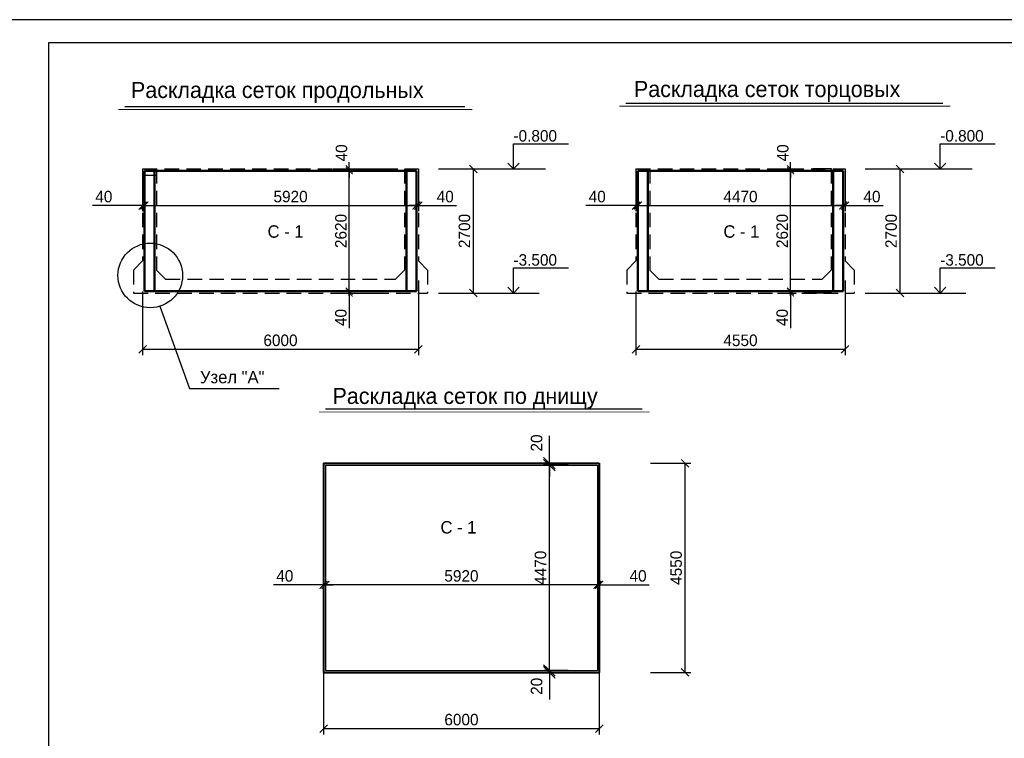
# Model space of a CAD drawing. Header units: millimetres. Extents: x -5733 to 3442, y -1003 to 2277.
# Tile 6 of 20: x 2047 to 2262, y 384 to 540. Entities that reach past the tile are written whole.
import ezdxf

# ---------------------------------------------------------------- set-up
doc = ezdxf.new("R2010")
doc.units = ezdxf.units.MM
doc.linetypes.add('HIDDEN2', pattern=[4.7625, 3.175, -1.5875])
doc.linetypes.add('HIDDENX2', pattern=[0.75, 0.5, -0.25])
doc.styles.add('Times new roman', font='times.ttf', dxfattribs={"height": 2})
doc.styles.add('А2.5', font='GOTHIC.TTF', dxfattribs={"height": 2.5})
doc.dimstyles.new('ISO-25', dxfattribs={"dimtxt": 3, "dimasz": 1.7, "dimexe": 1.25, "dimexo": 0.625, "dimtad": 1, "dimdec": 0, "dimlfac": 100, "dimtxsty": 'А2.5', "dimblk": 'ARCHTICK', "dimcen": 2, "dimclrd": 256, "dimclre": 256, "dimclrt": 256, "dimadec": 0, "dimazin": 0, "dimtfac": 1, "dimtdec": 0, "dimtmove": 0, "dimatfit": 3, "dimldrblk": 'OPEN90', "dimfxl": 1, "dimarcsym": 0})
doc.dimstyles.new('Times new roman', dxfattribs={"dimtxt": 2, "dimasz": 1.3, "dimexe": 1.25, "dimexo": 0.625, "dimtad": 1, "dimdec": 0, "dimlfac": 100, "dimtxsty": 'Times new roman', "dimblk": 'OBLIQUE', "dimcen": 2.5, "dimdle": 1, "dimadec": 0, "dimazin": 0, "dimtfac": 1, "dimtdec": 0, "dimtmove": 0, "dimatfit": 3, "dimldrblk": 'OPEN90', "dimfxl": 1, "dimarcsym": 0})

# ---------------------------------------------------------------- blocks, each defined once
blk = doc.blocks.new('_ArchTick')
at = {"color": 0, "const_width": 0.15}
blk.add_lwpolyline([(-0.5, -0.5), (0.5, 0.5)], dxfattribs=at)
blk = doc.blocks.new('*D2499')
at = {"lineweight": -2, "transparency": 16777216}
for p, q in [((2134.22, 483.16), (2134.22, 466.91)), ((2074.22, 480.75), (2074.22, 466.91)), ((2074.22, 468.16), (2134.22, 468.16))]:
    blk.add_line(p, q, dxfattribs=at)
at = {"layer": 'Defpoints', "color": 0}
for p in [(2134.22, 483.79), (2074.22, 481.38), (2134.22, 468.16)]:
    blk.add_point(p, dxfattribs=at)
at = {"lineweight": -2, "transparency": 16777216, "xscale": 1.7, "yscale": 1.7, "zscale": 1.7, "rotation": 180}
blk.add_blockref('_ArchTick', (2074.22, 468.16), dxfattribs=at)
at = {"lineweight": -2, "transparency": 16777216, "xscale": 1.7, "yscale": 1.7, "zscale": 1.7}
blk.add_blockref('_ArchTick', (2134.22, 468.16), dxfattribs=at)
at = {"transparency": 16777216, "insert": (2104.22, 470.09), "char_height": 2.5, "attachment_point": 5, "style": 'А2.5'}
blk.add_mtext('6000', dxfattribs=at)
blk = doc.blocks.new('_Open90')
at = {"color": 0, "lineweight": -2}
for p, q in [((0, 0), (-1, 0)), ((-0.5, 0.5), (0, 0)), ((0, 0), (-0.5, -0.5))]:
    blk.add_line(p, q, dxfattribs=at)
blk = doc.blocks.new('*D2500')
at = {"lineweight": -2, "transparency": 16777216}
for p, q in [((2138.63, 507.4), (2147.44, 507.4)), ((2146.19, 480.4), (2146.19, 507.4)), ((2138.63, 480.4), (2147.44, 480.4))]:
    blk.add_line(p, q, dxfattribs=at)
at = {"layer": 'Defpoints', "color": 0}
for p in [(2138.01, 507.4), (2146.19, 507.4), (2138.01, 480.4)]:
    blk.add_point(p, dxfattribs=at)
at = {"lineweight": -2, "transparency": 16777216, "xscale": 1.7, "yscale": 1.7, "zscale": 1.7}
for p, rotation in [((2146.19, 507.4), 90), ((2146.19, 480.4), 270)]:
    blk.add_blockref('_ArchTick', p, dxfattribs=dict(at, rotation=rotation))
at = {"transparency": 16777216, "insert": (2144.26, 493.9), "char_height": 2.5, "attachment_point": 5, "rotation": 90, "style": 'А2.5'}
blk.add_mtext('2700', dxfattribs=at)
blk = doc.blocks.new('*D2501')
at = {"lineweight": -2, "transparency": 16777216}
for p, q in [((2074.22, 504.24), (2074.22, 498.18)), ((2074.62, 504.24), (2074.62, 498.18)), ((2074.22, 499.43), (2063.33, 499.43)), ((2074.62, 499.43), (2074.22, 499.43)), ((2074.62, 499.43), (2076.32, 499.43))]:
    blk.add_line(p, q, dxfattribs=at)
at = {"layer": 'Defpoints', "color": 0}
for p in [(2074.22, 504.87), (2074.62, 504.87), (2074.62, 499.43)]:
    blk.add_point(p, dxfattribs=at)
at = {"lineweight": -2, "transparency": 16777216, "xscale": 1.7, "yscale": 1.7, "zscale": 1.7}
blk.add_blockref('_ArchTick', (2074.22, 499.43), dxfattribs=at)
at = {"lineweight": -2, "transparency": 16777216, "xscale": 1.7, "yscale": 1.7, "zscale": 1.7, "rotation": 180}
blk.add_blockref('_ArchTick', (2074.62, 499.43), dxfattribs=at)
at = {"transparency": 16777216, "insert": (2065.78, 501.37), "char_height": 2.5, "attachment_point": 5, "style": 'А2.5'}
blk.add_mtext('40', dxfattribs=at)
blk = doc.blocks.new('*D2502')
at = {"lineweight": -2, "transparency": 16777216}
for p, q in [((2074.62, 504.24), (2074.62, 498.18)), ((2074.62, 499.43), (2133.82, 499.43)), ((2133.82, 498.81), (2133.82, 498.18))]:
    blk.add_line(p, q, dxfattribs=at)
at = {"layer": 'Defpoints', "color": 0}
for p in [(2074.62, 504.87), (2133.82, 499.43), (2133.82, 499.43)]:
    blk.add_point(p, dxfattribs=at)
at = {"lineweight": -2, "transparency": 16777216, "xscale": 1.7, "yscale": 1.7, "zscale": 1.7, "rotation": 180}
blk.add_blockref('_ArchTick', (2074.62, 499.43), dxfattribs=at)
at = {"lineweight": -2, "transparency": 16777216, "xscale": 1.7, "yscale": 1.7, "zscale": 1.7}
blk.add_blockref('_ArchTick', (2133.82, 499.43), dxfattribs=at)
at = {"transparency": 16777216, "insert": (2106.42, 501.37), "char_height": 2.5, "attachment_point": 5, "style": 'А2.5'}
blk.add_mtext('5920', dxfattribs=at)
blk = doc.blocks.new('*D2503')
at = {"lineweight": -2, "transparency": 16777216}
for p, q in [((2133.82, 504.24), (2133.82, 498.18)), ((2134.22, 504.24), (2134.22, 498.18)), ((2133.82, 499.43), (2132.12, 499.43)), ((2133.82, 499.43), (2134.22, 499.43)), ((2134.22, 499.43), (2142.53, 499.43))]:
    blk.add_line(p, q, dxfattribs=at)
at = {"layer": 'Defpoints', "color": 0}
for p in [(2133.82, 504.87), (2134.22, 504.87), (2133.82, 499.43)]:
    blk.add_point(p, dxfattribs=at)
at = {"lineweight": -2, "transparency": 16777216, "xscale": 1.7, "yscale": 1.7, "zscale": 1.7}
blk.add_blockref('_ArchTick', (2133.82, 499.43), dxfattribs=at)
at = {"lineweight": -2, "transparency": 16777216, "xscale": 1.7, "yscale": 1.7, "zscale": 1.7, "rotation": 180}
blk.add_blockref('_ArchTick', (2134.22, 499.43), dxfattribs=at)
at = {"transparency": 16777216, "insert": (2140.07, 501.37), "char_height": 2.5, "attachment_point": 5, "style": 'А2.5'}
blk.add_mtext('40', dxfattribs=at)
blk = doc.blocks.new('*D2510')
at = {"lineweight": -2, "transparency": 16777216}
for p, q in [((2227.08, 483.16), (2227.08, 466.91)), ((2181.58, 480.75), (2181.58, 466.91)), ((2181.58, 468.16), (2227.08, 468.16))]:
    blk.add_line(p, q, dxfattribs=at)
at = {"layer": 'Defpoints', "color": 0}
for p in [(2227.08, 483.79), (2181.58, 481.38), (2227.08, 468.16)]:
    blk.add_point(p, dxfattribs=at)
at = {"lineweight": -2, "transparency": 16777216, "xscale": 1.7, "yscale": 1.7, "zscale": 1.7, "rotation": 180}
blk.add_blockref('_ArchTick', (2181.58, 468.16), dxfattribs=at)
at = {"lineweight": -2, "transparency": 16777216, "xscale": 1.7, "yscale": 1.7, "zscale": 1.7}
blk.add_blockref('_ArchTick', (2227.08, 468.16), dxfattribs=at)
at = {"transparency": 16777216, "insert": (2204.33, 470.09), "char_height": 2.5, "attachment_point": 5, "style": 'А2.5'}
blk.add_mtext('4550', dxfattribs=at)
blk = doc.blocks.new('*D2511')
at = {"lineweight": -2, "transparency": 16777216}
for p, q in [((2231.49, 507.4), (2240.31, 507.4)), ((2239.06, 480.4), (2239.06, 507.4)), ((2231.49, 480.4), (2240.31, 480.4))]:
    blk.add_line(p, q, dxfattribs=at)
at = {"layer": 'Defpoints', "color": 0}
for p in [(2230.87, 507.4), (2239.06, 507.4), (2230.87, 480.4)]:
    blk.add_point(p, dxfattribs=at)
at = {"lineweight": -2, "transparency": 16777216, "xscale": 1.7, "yscale": 1.7, "zscale": 1.7}
for p, rotation in [((2239.06, 507.4), 90), ((2239.06, 480.4), 270)]:
    blk.add_blockref('_ArchTick', p, dxfattribs=dict(at, rotation=rotation))
at = {"transparency": 16777216, "insert": (2237.12, 493.9), "char_height": 2.5, "attachment_point": 5, "rotation": 90, "style": 'А2.5'}
blk.add_mtext('2700', dxfattribs=at)
blk = doc.blocks.new('*D2512')
at = {"lineweight": -2, "transparency": 16777216}
for p, q in [((2181.58, 504.24), (2181.58, 498.18)), ((2181.98, 504.24), (2181.98, 498.18)), ((2181.58, 499.43), (2170.69, 499.43)), ((2181.98, 499.43), (2181.58, 499.43)), ((2181.98, 499.43), (2183.68, 499.43))]:
    blk.add_line(p, q, dxfattribs=at)
at = {"layer": 'Defpoints', "color": 0}
for p in [(2181.58, 504.87), (2181.98, 504.87), (2181.98, 499.43)]:
    blk.add_point(p, dxfattribs=at)
at = {"lineweight": -2, "transparency": 16777216, "xscale": 1.7, "yscale": 1.7, "zscale": 1.7}
blk.add_blockref('_ArchTick', (2181.58, 499.43), dxfattribs=at)
at = {"lineweight": -2, "transparency": 16777216, "xscale": 1.7, "yscale": 1.7, "zscale": 1.7, "rotation": 180}
blk.add_blockref('_ArchTick', (2181.98, 499.43), dxfattribs=at)
at = {"transparency": 16777216, "insert": (2173.15, 501.37), "char_height": 2.5, "attachment_point": 5, "style": 'А2.5'}
blk.add_mtext('40', dxfattribs=at)
blk = doc.blocks.new('*D2513')
at = {"lineweight": -2, "transparency": 16777216}
for p, q in [((2181.98, 504.24), (2181.98, 498.18)), ((2181.98, 499.43), (2226.68, 499.43)), ((2226.68, 498.81), (2226.68, 498.18))]:
    blk.add_line(p, q, dxfattribs=at)
at = {"layer": 'Defpoints', "color": 0}
for p in [(2181.98, 504.87), (2226.68, 499.43), (2226.68, 499.43)]:
    blk.add_point(p, dxfattribs=at)
at = {"lineweight": -2, "transparency": 16777216, "xscale": 1.7, "yscale": 1.7, "zscale": 1.7, "rotation": 180}
blk.add_blockref('_ArchTick', (2181.98, 499.43), dxfattribs=at)
at = {"lineweight": -2, "transparency": 16777216, "xscale": 1.7, "yscale": 1.7, "zscale": 1.7}
blk.add_blockref('_ArchTick', (2226.68, 499.43), dxfattribs=at)
at = {"transparency": 16777216, "insert": (2204.33, 501.37), "char_height": 2.5, "attachment_point": 5, "style": 'А2.5'}
blk.add_mtext('4470', dxfattribs=at)
blk = doc.blocks.new('*D2514')
at = {"lineweight": -2, "transparency": 16777216}
for p, q in [((2226.68, 504.24), (2226.68, 498.18)), ((2227.08, 504.24), (2227.08, 498.18)), ((2226.68, 499.43), (2224.98, 499.43)), ((2226.68, 499.43), (2227.08, 499.43)), ((2227.08, 499.43), (2235.39, 499.43))]:
    blk.add_line(p, q, dxfattribs=at)
at = {"layer": 'Defpoints', "color": 0}
for p in [(2226.68, 504.87), (2227.08, 504.87), (2226.68, 499.43)]:
    blk.add_point(p, dxfattribs=at)
at = {"lineweight": -2, "transparency": 16777216, "xscale": 1.7, "yscale": 1.7, "zscale": 1.7}
blk.add_blockref('_ArchTick', (2226.68, 499.43), dxfattribs=at)
at = {"lineweight": -2, "transparency": 16777216, "xscale": 1.7, "yscale": 1.7, "zscale": 1.7, "rotation": 180}
blk.add_blockref('_ArchTick', (2227.08, 499.43), dxfattribs=at)
at = {"transparency": 16777216, "insert": (2232.94, 501.37), "char_height": 2.5, "attachment_point": 5, "style": 'А2.5'}
blk.add_mtext('40', dxfattribs=at)
blk = doc.blocks.new('*D2515')
at = {"color": 0, "lineweight": -2, "transparency": 16777216}
for p, q in [((2119.18, 480.8), (2119.18, 482.3)), ((2116.36, 480.8), (2120.43, 480.8)), ((2116.36, 480.4), (2120.43, 480.4)), ((2119.18, 480.8), (2119.18, 480.4)), ((2119.18, 480.4), (2119.18, 472.74))]:
    blk.add_line(p, q, dxfattribs=at)
at = {"layer": 'Defpoints', "color": 0}
for p in [(2115.23, 480.8), (2115.23, 480.4), (2119.18, 480.8)]:
    blk.add_point(p, dxfattribs=at)
at = {"color": 0, "lineweight": -2, "transparency": 16777216, "xscale": 1.5, "yscale": 1.5, "zscale": 1.5}
for p, rotation in [((2119.18, 480.8), 270), ((2119.18, 480.4), 90)]:
    blk.add_blockref('_ArchTick', p, dxfattribs=dict(at, rotation=rotation))
at = {"color": 0, "transparency": 16777216, "insert": (2117.37, 475.07), "char_height": 2.5, "attachment_point": 5, "rotation": 90, "style": 'А2.5'}
blk.add_mtext('40', dxfattribs=at)
blk = doc.blocks.new('*D2516')
at = {"color": 0, "lineweight": -2, "transparency": 16777216}
for p, q in [((2119.18, 479.8), (2119.18, 508)), ((2115.61, 507), (2120.43, 507)), ((2116.36, 480.8), (2120.43, 480.8))]:
    blk.add_line(p, q, dxfattribs=at)
at = {"layer": 'Defpoints', "color": 0}
for p in [(2114.49, 507), (2119.18, 507), (2115.23, 480.8)]:
    blk.add_point(p, dxfattribs=at)
at = {"color": 0, "lineweight": -2, "transparency": 16777216, "xscale": 1.5, "yscale": 1.5, "zscale": 1.5}
for p, rotation in [((2119.18, 507), 90), ((2119.18, 480.8), 270)]:
    blk.add_blockref('_ArchTick', p, dxfattribs=dict(at, rotation=rotation))
at = {"color": 0, "transparency": 16777216, "insert": (2117.37, 493.9), "char_height": 2.5, "attachment_point": 5, "rotation": 90, "style": 'А2.5'}
blk.add_mtext('2620', dxfattribs=at)
blk = doc.blocks.new('*D2517')
at = {"color": 0, "lineweight": -2, "transparency": 16777216}
for p, q in [((2119.18, 507.4), (2119.18, 508.9)), ((2115.61, 507.4), (2120.43, 507.4)), ((2115.61, 507), (2120.43, 507)), ((2119.18, 507), (2119.18, 507.4)), ((2119.18, 507), (2119.18, 505.5))]:
    blk.add_line(p, q, dxfattribs=at)
at = {"layer": 'Defpoints', "color": 0}
for p in [(2114.49, 507.4), (2114.49, 507), (2119.18, 507.4)]:
    blk.add_point(p, dxfattribs=at)
at = {"color": 0, "lineweight": -2, "transparency": 16777216, "xscale": 1.5, "yscale": 1.5, "zscale": 1.5}
for p, rotation in [((2119.18, 507.4), 270), ((2119.18, 507), 90)]:
    blk.add_blockref('_ArchTick', p, dxfattribs=dict(at, rotation=rotation))
at = {"color": 0, "transparency": 16777216, "insert": (2117.5, 510.89), "char_height": 2.5, "attachment_point": 5, "rotation": 90, "style": 'А2.5'}
blk.add_mtext('40', dxfattribs=at)
blk = doc.blocks.new('*D2518')
at = {"color": 0, "lineweight": -2, "transparency": 16777216}
for p, q in [((2215.23, 480.8), (2215.23, 482.3)), ((2212.4, 480.8), (2216.48, 480.8)), ((2212.4, 480.4), (2216.48, 480.4)), ((2215.23, 480.8), (2215.23, 480.4)), ((2215.23, 480.4), (2215.23, 472.74))]:
    blk.add_line(p, q, dxfattribs=at)
at = {"layer": 'Defpoints', "color": 0}
for p in [(2211.28, 480.8), (2211.28, 480.4), (2215.23, 480.8)]:
    blk.add_point(p, dxfattribs=at)
at = {"color": 0, "lineweight": -2, "transparency": 16777216, "xscale": 1.5, "yscale": 1.5, "zscale": 1.5}
for p, rotation in [((2215.23, 480.8), 270), ((2215.23, 480.4), 90)]:
    blk.add_blockref('_ArchTick', p, dxfattribs=dict(at, rotation=rotation))
at = {"color": 0, "transparency": 16777216, "insert": (2213.41, 475.07), "char_height": 2.5, "attachment_point": 5, "rotation": 90, "style": 'А2.5'}
blk.add_mtext('40', dxfattribs=at)
blk = doc.blocks.new('*D2519')
at = {"color": 0, "lineweight": -2, "transparency": 16777216}
for p, q in [((2215.23, 479.8), (2215.23, 508)), ((2211.66, 507), (2216.48, 507)), ((2212.4, 480.8), (2216.48, 480.8))]:
    blk.add_line(p, q, dxfattribs=at)
at = {"layer": 'Defpoints', "color": 0}
for p in [(2210.53, 507), (2215.23, 507), (2211.28, 480.8)]:
    blk.add_point(p, dxfattribs=at)
at = {"color": 0, "lineweight": -2, "transparency": 16777216, "xscale": 1.5, "yscale": 1.5, "zscale": 1.5}
for p, rotation in [((2215.23, 507), 90), ((2215.23, 480.8), 270)]:
    blk.add_blockref('_ArchTick', p, dxfattribs=dict(at, rotation=rotation))
at = {"color": 0, "transparency": 16777216, "insert": (2213.41, 493.9), "char_height": 2.5, "attachment_point": 5, "rotation": 90, "style": 'А2.5'}
blk.add_mtext('2620', dxfattribs=at)
blk = doc.blocks.new('*D2520')
at = {"color": 0, "lineweight": -2, "transparency": 16777216}
for p, q in [((2215.23, 507.4), (2215.23, 508.9)), ((2211.66, 507.4), (2216.48, 507.4)), ((2211.66, 507), (2216.48, 507)), ((2215.23, 507), (2215.23, 507.4)), ((2215.23, 507), (2215.23, 505.5))]:
    blk.add_line(p, q, dxfattribs=at)
at = {"layer": 'Defpoints', "color": 0}
for p in [(2210.53, 507.4), (2210.53, 507), (2215.23, 507.4)]:
    blk.add_point(p, dxfattribs=at)
at = {"color": 0, "lineweight": -2, "transparency": 16777216, "xscale": 1.5, "yscale": 1.5, "zscale": 1.5}
for p, rotation in [((2215.23, 507.4), 270), ((2215.23, 507), 90)]:
    blk.add_blockref('_ArchTick', p, dxfattribs=dict(at, rotation=rotation))
at = {"color": 0, "transparency": 16777216, "insert": (2213.55, 510.89), "char_height": 2.5, "attachment_point": 5, "rotation": 90, "style": 'А2.5'}
blk.add_mtext('40', dxfattribs=at)
blk = doc.blocks.new('*D2521')
at = {"lineweight": -2, "transparency": 16777216}
for p, q in [((2173.2, 421.7), (2173.2, 415.65)), ((2173.6, 421.7), (2173.6, 415.65)), ((2173.2, 416.9), (2171.5, 416.9)), ((2173.2, 416.9), (2173.6, 416.9)), ((2173.6, 416.9), (2184.49, 416.9))]:
    blk.add_line(p, q, dxfattribs=at)
at = {"layer": 'Defpoints', "color": 0}
for p in [(2173.2, 422.33), (2173.6, 422.33), (2173.2, 416.9)]:
    blk.add_point(p, dxfattribs=at)
at = {"lineweight": -2, "transparency": 16777216, "xscale": 1.7, "yscale": 1.7, "zscale": 1.7}
blk.add_blockref('_ArchTick', (2173.2, 416.9), dxfattribs=at)
at = {"lineweight": -2, "transparency": 16777216, "xscale": 1.7, "yscale": 1.7, "zscale": 1.7, "rotation": 180}
blk.add_blockref('_ArchTick', (2173.6, 416.9), dxfattribs=at)
at = {"transparency": 16777216, "insert": (2182.04, 418.83), "char_height": 2.5, "attachment_point": 5, "style": 'А2.5'}
blk.add_mtext('40', dxfattribs=at)
blk = doc.blocks.new('*D2522')
at = {"lineweight": -2, "transparency": 16777216}
for p, q in [((2173.2, 421.7), (2173.2, 415.65)), ((2173.2, 416.9), (2114, 416.9)), ((2114, 416.27), (2114, 415.65))]:
    blk.add_line(p, q, dxfattribs=at)
at = {"layer": 'Defpoints', "color": 0}
for p in [(2173.2, 422.33), (2114, 416.9), (2114, 416.9)]:
    blk.add_point(p, dxfattribs=at)
at = {"lineweight": -2, "transparency": 16777216, "xscale": 1.7, "yscale": 1.7, "zscale": 1.7, "rotation": 180}
blk.add_blockref('_ArchTick', (2114, 416.9), dxfattribs=at)
at = {"lineweight": -2, "transparency": 16777216, "xscale": 1.7, "yscale": 1.7, "zscale": 1.7}
blk.add_blockref('_ArchTick', (2173.2, 416.9), dxfattribs=at)
at = {"transparency": 16777216, "insert": (2143.6, 418.83), "char_height": 2.5, "attachment_point": 5, "style": 'А2.5'}
blk.add_mtext('5920', dxfattribs=at)
blk = doc.blocks.new('*D2523')
at = {"lineweight": -2, "transparency": 16777216}
for p, q in [((2113.6, 421.7), (2113.6, 415.65)), ((2114, 421.7), (2114, 415.65)), ((2113.6, 416.9), (2102.71, 416.9)), ((2114, 416.9), (2113.6, 416.9)), ((2114, 416.9), (2115.7, 416.9))]:
    blk.add_line(p, q, dxfattribs=at)
at = {"layer": 'Defpoints', "color": 0}
for p in [(2113.6, 422.33), (2114, 422.33), (2114, 416.9)]:
    blk.add_point(p, dxfattribs=at)
at = {"lineweight": -2, "transparency": 16777216, "xscale": 1.7, "yscale": 1.7, "zscale": 1.7}
blk.add_blockref('_ArchTick', (2113.6, 416.9), dxfattribs=at)
at = {"lineweight": -2, "transparency": 16777216, "xscale": 1.7, "yscale": 1.7, "zscale": 1.7, "rotation": 180}
blk.add_blockref('_ArchTick', (2114, 416.9), dxfattribs=at)
at = {"transparency": 16777216, "insert": (2105.16, 418.83), "char_height": 2.5, "attachment_point": 5, "style": 'А2.5'}
blk.add_mtext('40', dxfattribs=at)
blk = doc.blocks.new('*D2524')
at = {"lineweight": -2, "transparency": 16777216}
for p, q in [((2184.71, 443.36), (2193.52, 443.36)), ((2192.27, 397.86), (2192.27, 443.36)), ((2184.71, 397.86), (2193.52, 397.86))]:
    blk.add_line(p, q, dxfattribs=at)
at = {"layer": 'Defpoints', "color": 0}
for p in [(2184.08, 443.36), (2192.27, 443.36), (2184.08, 397.86)]:
    blk.add_point(p, dxfattribs=at)
at = {"lineweight": -2, "transparency": 16777216, "xscale": 1.7, "yscale": 1.7, "zscale": 1.7}
for p, rotation in [((2192.27, 443.36), 90), ((2192.27, 397.86), 270)]:
    blk.add_blockref('_ArchTick', p, dxfattribs=dict(at, rotation=rotation))
at = {"transparency": 16777216, "insert": (2190.33, 420.61), "char_height": 2.5, "attachment_point": 5, "rotation": 90, "style": 'А2.5'}
blk.add_mtext('4550', dxfattribs=at)
blk = doc.blocks.new('*D2525')
at = {"lineweight": -2, "transparency": 16777216}
for p, q in [((2173.6, 400.63), (2173.6, 384.37)), ((2113.6, 398.22), (2113.6, 384.37)), ((2113.6, 385.62), (2173.6, 385.62))]:
    blk.add_line(p, q, dxfattribs=at)
at = {"layer": 'Defpoints', "color": 0}
for p in [(2173.6, 401.25), (2113.6, 398.84), (2173.6, 385.62)]:
    blk.add_point(p, dxfattribs=at)
at = {"lineweight": -2, "transparency": 16777216, "xscale": 1.7, "yscale": 1.7, "zscale": 1.7, "rotation": 180}
blk.add_blockref('_ArchTick', (2113.6, 385.62), dxfattribs=at)
at = {"lineweight": -2, "transparency": 16777216, "xscale": 1.7, "yscale": 1.7, "zscale": 1.7}
blk.add_blockref('_ArchTick', (2173.6, 385.62), dxfattribs=at)
at = {"transparency": 16777216, "insert": (2143.6, 387.56), "char_height": 2.5, "attachment_point": 5, "style": 'А2.5'}
blk.add_mtext('6000', dxfattribs=at)
blk = doc.blocks.new('*D2526')
at = {"lineweight": -2, "transparency": 16777216}
for p, q in [((2166.86, 442.96), (2161.49, 442.96)), ((2162.74, 398.26), (2162.74, 442.96)), ((2166.86, 398.26), (2161.49, 398.26))]:
    blk.add_line(p, q, dxfattribs=at)
at = {"layer": 'Defpoints', "color": 0}
for p in [(2162.74, 442.96), (2167.49, 442.96), (2167.49, 398.26)]:
    blk.add_point(p, dxfattribs=at)
at = {"lineweight": -2, "transparency": 16777216, "xscale": 1.7, "yscale": 1.7, "zscale": 1.7}
for p, rotation in [((2162.74, 442.96), 90), ((2162.74, 398.26), 270)]:
    blk.add_blockref('_ArchTick', p, dxfattribs=dict(at, rotation=rotation))
at = {"transparency": 16777216, "insert": (2160.81, 420.61), "char_height": 2.5, "attachment_point": 5, "rotation": 90, "style": 'А2.5'}
blk.add_mtext('4470', dxfattribs=at)
blk = doc.blocks.new('_Oblique')
at = {"color": 0, "linetype": 'ByBlock', "lineweight": -2}
blk.add_line((-0.5, -0.5), (0.5, 0.5), dxfattribs=at)

msp = doc.modelspace()

# ---------------------------------------------------------------- linework, layer by layer
for p, q in [((2070.368, 520.995), (2144.363, 520.995)), ((2179.344, 521.736), (2248.375, 521.736)), ((2074.22, 506.076), (2077.22, 506.076)), ((2116.739, 507.397), (2127.243, 507.397)), ((2116.739, 506.997), (2127.243, 506.997)), ((2139.116, 507.397), (2161.896, 507.397)), ((2224.101, 507.397), (2220.104, 507.397)), ((2224.101, 506.997), (2220.104, 506.997)), ((2231.978, 507.397), (2254.758, 507.397)), ((2116.739, 480.797), (2125.243, 480.797)), ((2116.739, 480.397), (2125.243, 480.397)), ((2144.7, 480.397), (2160.502, 480.397)), ((2224.101, 480.797), (2218.104, 480.797)), ((2224.101, 480.397), (2218.104, 480.397)), ((2237.561, 480.397), (2253.364, 480.397)), ((2077.953, 477.506), (2084.442, 459.651)), ((2084.442, 459.651), (2103.929, 459.651)), ((2114.026, 455.165), (2182.931, 455.165)), ((2162.745, 443.361), (2162.745, 449.305)), ((2155.331, 443.361), (2163.745, 443.361)), ((2155.331, 442.961), (2163.745, 442.961)), ((2162.745, 442.961), (2162.745, 440.461)), ((2162.745, 398.261), (2162.745, 400.761)), ((2155.249, 398.261), (2163.745, 398.261)), ((2155.249, 397.861), (2163.745, 397.861)), ((2162.745, 397.861), (2162.745, 391.917))]:
    msp.add_line(p, q)
at = {"linetype": 'HIDDEN2', "lineweight": 30}
for p, q in [((2074.22, 507.397), (2074.22, 487.397)), ((2074.22, 507.397), (2134.22, 507.397)), ((2077.22, 507.397), (2077.22, 485.397)), ((2131.22, 507.397), (2131.22, 485.397)), ((2134.22, 507.397), (2134.22, 487.397)), ((2181.582, 507.397), (2181.582, 487.397)), ((2181.582, 507.397), (2227.082, 507.397)), ((2184.582, 507.397), (2184.582, 485.397)), ((2224.082, 507.397), (2224.082, 485.397)), ((2227.082, 507.397), (2227.082, 487.397)), ((2072.22, 485.397), (2074.22, 487.397)), ((2136.22, 485.397), (2134.22, 487.397)), ((2179.582, 485.397), (2181.582, 487.397)), ((2229.082, 485.397), (2227.082, 487.397)), ((2072.22, 485.397), (2072.22, 480.397)), ((2077.22, 485.397), (2079.22, 483.397)), ((2131.22, 485.397), (2129.22, 483.397)), ((2136.22, 485.397), (2136.22, 480.397)), ((2179.582, 485.397), (2179.582, 480.397)), ((2184.582, 485.397), (2186.582, 483.397)), ((2224.082, 485.397), (2222.082, 483.397)), ((2229.082, 485.397), (2229.082, 480.397)), ((2079.22, 483.397), (2129.22, 483.397)), ((2186.582, 483.397), (2222.082, 483.397)), ((2072.22, 480.397), (2136.22, 480.397)), ((2179.582, 480.397), (2229.082, 480.397))]:
    msp.add_line(p, q, dxfattribs=at)
at = {"lineweight": 50}
for p, q in [((2074.62, 506.997), (2133.82, 506.997)), ((2074.62, 506.997), (2074.62, 480.797)), ((2076.82, 506.997), (2076.82, 480.797)), ((2131.62, 506.997), (2131.62, 480.797)), ((2133.82, 506.997), (2133.82, 480.797)), ((2181.982, 506.997), (2226.682, 506.997)), ((2181.982, 506.997), (2181.982, 480.797)), ((2184.182, 506.997), (2184.182, 480.797)), ((2224.482, 506.997), (2224.482, 480.797)), ((2226.682, 506.997), (2226.682, 480.797)), ((2074.62, 480.797), (2133.82, 480.797)), ((2181.982, 480.797), (2226.682, 480.797))]:
    msp.add_line(p, q, dxfattribs=at)
at = {"linetype": 'HIDDENX2'}
for p, q in [((2129.22, 483.397), (2129.22, 483.397)), ((2222.082, 483.397), (2222.082, 483.397))]:
    msp.add_line(p, q, dxfattribs=at)
at = {"lineweight": 40}
for p, q in [((2113.601, 443.361), (2173.601, 443.361)), ((2113.601, 443.361), (2113.601, 397.861)), ((2173.601, 443.361), (2173.601, 397.861)), ((2113.601, 397.861), (2173.601, 397.861))]:
    msp.add_line(p, q, dxfattribs=at)
at = {"lineweight": 30}
for p, q in [((2114.001, 442.961), (2114.001, 398.261)), ((2114.001, 442.961), (2173.201, 442.961)), ((2173.201, 442.961), (2173.201, 398.261)), ((2114.001, 398.261), (2173.201, 398.261))]:
    msp.add_line(p, q, dxfattribs=at)
msp.add_lwpolyline([(2033.706, 242.874), (2453.702, 242.874), (2453.702, 539.877), (2033.706, 539.877)], close=True)
msp.add_lwpolyline([(2053.706, 247.874), (2448.702, 247.874), (2448.702, 534.877), (2053.706, 534.877)], close=True, dxfattribs=at)
at = {"const_width": 0.2}
for points in [[(2177.935, 521.076), (2249.988, 521.076)], [(2068.959, 520.335), (2145.976, 520.335)], [(2112.617, 454.505), (2184.543, 454.505)]]:
    msp.add_lwpolyline(points, dxfattribs=at)
msp.add_circle((2075.877, 484.225), 7.032)

# ---------------------------------------------------------------- block references
at = {"xscale": 2.5, "yscale": 2.5, "zscale": 2.5}
for p, rotation in [((2162.745, 443.361), 270), ((2162.745, 442.961), 90), ((2162.745, 398.261), 270), ((2162.745, 397.861), 90)]:
    msp.add_blockref('_Oblique', p, dxfattribs=dict(at, rotation=rotation))

# ---------------------------------------------------------------- texts
at = {"style": 'А2.5'}
for s, height, p in [('Раскладка сеток продольных ', 3.5, (2071.676, 522.833)), ('Раскладка сеток торцовых ', 3.5, (2181.131, 523.043)), ('-0.800', 2.5, (2154.92, 513.357)), ('-0.800', 2.5, (2247.782, 513.357)), ('С - 1', 2.7, (2101.41, 492.436)), ('С - 1', 2.7, (2200.615, 492.436)), ('-3.500', 2.5, (2154.92, 486.357)), ('-3.500', 2.5, (2247.782, 486.357)), ('Узел "А"', 2.7, (2086.705, 460.761)), ('Раскладка сеток по днищу', 3.5, (2115.539, 456.26)), ('С - 1', 2.7, (2139.041, 428.07))]:
    msp.add_text(s, height=height, dxfattribs=at).set_placement(p)
at = {"char_height": 2.5, "attachment_point": 5, "rotation": 90, "style": 'А2.5'}
for insert in [(2159.965, 447.771), (2159.965, 394.817)]:
    msp.add_mtext('\\A1;20', dxfattribs=dict(at, insert=insert))

# ---------------------------------------------------------------- dimensions: what is measured, and where the dimension line sits
for base, p1, p2, angle, dimstyle, override, picture, middle, dimtype in [((2119.178, 507.397), (2114.486, 506.997), (2114.486, 507.397), 270, 'Times new roman', {"dimtxt": 2.5, "dimasz": 1.5, "dimexo": 1.125, "dimgap": 0.5, "dimtxsty": 'А2.5', "dimblk": 'ArchTick', "dimcen": 2, "dimtmove": 1, "dimfxl": 1.25, "dimarcsym": 1}, '*D2517', (2119.314, 510.889), 160), ((2215.225, 507.397), (2210.532, 506.997), (2210.532, 507.397), 270, 'Times new roman', {"dimtxt": 2.5, "dimasz": 1.5, "dimexo": 1.125, "dimgap": 0.5, "dimtxsty": 'А2.5', "dimblk": 'ArchTick', "dimcen": 2, "dimtmove": 1, "dimfxl": 1.25, "dimarcsym": 1}, '*D2520', (2215.361, 510.889), 160), ((2119.178, 480.797), (2115.232, 480.397), (2115.232, 480.797), 90, 'Times new roman', {"dimtxt": 2.5, "dimasz": 1.5, "dimexo": 1.125, "dimgap": 0.5, "dimtxsty": 'А2.5', "dimblk": 'ArchTick', "dimcen": 2, "dimfxl": 1.25, "dimarcsym": 1}, '*D2515', (2119.178, 475.068), 161), ((2215.225, 480.797), (2211.279, 480.397), (2211.279, 480.797), 90, 'Times new roman', {"dimtxt": 2.5, "dimasz": 1.5, "dimexo": 1.125, "dimgap": 0.5, "dimtxsty": 'А2.5', "dimblk": 'ArchTick', "dimcen": 2, "dimfxl": 1.25, "dimarcsym": 1}, '*D2518', (2215.225, 475.068), 161), ((2173.201, 416.895), (2173.601, 422.329), (2173.201, 422.329), 180, 'ISO-25', {"dimtxsty": 'А2.5'}, '*D2521', (2182.037, 416.895), 160)]:
    dim = msp.add_linear_dim(base=base, p1=p1, p2=p2, angle=angle, dimstyle=dimstyle, override=override)
    dim.commit()
    dim.dimension.update_dxf_attribs({"geometry": picture, "text_midpoint": middle, "dimtype": dimtype})
for base, p1, p2, angle, dimstyle, override, picture, middle in [((2119.178, 506.997), (2115.232, 480.797), (2114.486, 506.997), 270, 'Times new roman', {"dimtxt": 2.5, "dimasz": 1.5, "dimexo": 1.125, "dimgap": 0.5, "dimtxsty": 'А2.5', "dimblk": 'ArchTick', "dimcen": 2, "dimtmove": 1, "dimfxl": 1.25, "dimarcsym": 1}, '*D2516', (2117.365, 493.897)), ((2215.225, 506.997), (2211.279, 480.797), (2210.532, 506.997), 270, 'Times new roman', {"dimtxt": 2.5, "dimasz": 1.5, "dimexo": 1.125, "dimgap": 0.5, "dimtxsty": 'А2.5', "dimblk": 'ArchTick', "dimcen": 2, "dimtmove": 1, "dimfxl": 1.25, "dimarcsym": 1}, '*D2519', (2213.412, 493.897)), ((2114.001, 416.895), (2173.201, 422.329), (2114.001, 416.895), 180, 'ISO-25', {"dimtxsty": 'А2.5'}, '*D2522', (2143.601, 418.833))]:
    dim = msp.add_linear_dim(base=base, p1=p1, p2=p2, angle=angle, dimstyle=dimstyle, override=override)
    dim.commit()
    dim.dimension.update_dxf_attribs({"geometry": picture, "text_midpoint": middle})
for p1, p2, distance, picture, middle in [((2138.007, 480.397), (2138.007, 507.397), -8.187, '*D2500', (2144.257, 493.897)), ((2230.869, 480.397), (2230.869, 507.397), -8.187, '*D2511', (2237.119, 493.897)), ((2167.489, 398.261), (2167.489, 442.961), 4.744, '*D2526', (2160.807, 420.611)), ((2184.08, 397.861), (2184.08, 443.361), -8.187, '*D2524', (2190.33, 420.611))]:
    dim = msp.add_aligned_dim(p1=p1, p2=p2, distance=distance, dimstyle='ISO-25', override={"dimtxsty": 'А2.5'})
    dim.commit()
    dim.dimension.update_dxf_attribs({"geometry": picture, "text_midpoint": middle})
for base, p1, p2, picture, middle in [((2074.62, 499.431), (2074.22, 504.865), (2074.62, 504.865), '*D2501', (2065.784, 499.431)), ((2181.982, 499.431), (2181.582, 504.865), (2181.982, 504.865), '*D2512', (2173.146, 499.431)), ((2114.001, 416.895), (2113.601, 422.329), (2114.001, 422.329), '*D2523', (2105.165, 416.895))]:
    dim = msp.add_linear_dim(base=base, p1=p1, p2=p2, dimstyle='ISO-25', override={"dimtxsty": 'А2.5'})
    dim.commit()
    dim.dimension.update_dxf_attribs({"geometry": picture, "text_midpoint": middle, "dimtype": 160})
for base, p1, p2, picture, middle in [((2133.82, 499.431), (2074.62, 504.865), (2133.82, 499.431), '*D2502', (2106.419, 499.431)), ((2226.682, 499.431), (2181.982, 504.865), (2226.682, 499.431), '*D2513', (2204.332, 499.431))]:
    dim = msp.add_linear_dim(base=base, p1=p1, p2=p2, dimstyle='ISO-25')
    dim.commit()
    dim.dimension.update_dxf_attribs({"geometry": picture, "text_midpoint": middle, "dimtype": 160})
for base, p1, p2, picture, middle in [((2133.82, 499.431), (2134.22, 504.865), (2133.82, 504.865), '*D2503', (2140.074, 499.431)), ((2226.682, 499.431), (2227.082, 504.865), (2226.682, 504.865), '*D2514', (2232.936, 499.431))]:
    dim = msp.add_linear_dim(base=base, p1=p1, p2=p2, angle=180, dimstyle='ISO-25')
    dim.commit()
    dim.dimension.update_dxf_attribs({"geometry": picture, "text_midpoint": middle, "dimtype": 160})
for base, p1, p2, picture, middle in [((2134.22, 468.157), (2074.22, 481.377), (2134.22, 483.787), '*D2499', (2104.22, 470.095)), ((2227.082, 468.157), (2181.582, 481.377), (2227.082, 483.787), '*D2510', (2204.332, 470.095)), ((2173.601, 385.621), (2113.601, 398.841), (2173.601, 401.251), '*D2525', (2143.601, 387.559))]:
    dim = msp.add_linear_dim(base=base, p1=p1, p2=p2, dimstyle='ISO-25', override={"dimtxsty": 'А2.5'})
    dim.commit()
    dim.dimension.update_dxf_attribs({"geometry": picture, "text_midpoint": middle})

# ---------------------------------------------------------------- leaders
for points in [[(2154.924, 507.404), (2154.924, 512.868), (2166.924, 512.868)], [(2247.786, 507.404), (2247.786, 512.868), (2259.786, 512.868)], [(2154.924, 480.404), (2154.924, 485.868), (2166.924, 485.868)], [(2247.786, 480.404), (2247.786, 485.868), (2259.786, 485.868)]]:
    msp.add_leader(points, dimstyle='ISO-25', override={"dimasz": 2.5, "dimtxsty": 'А2.5'})

doc.saveas('drawing.dxf')
